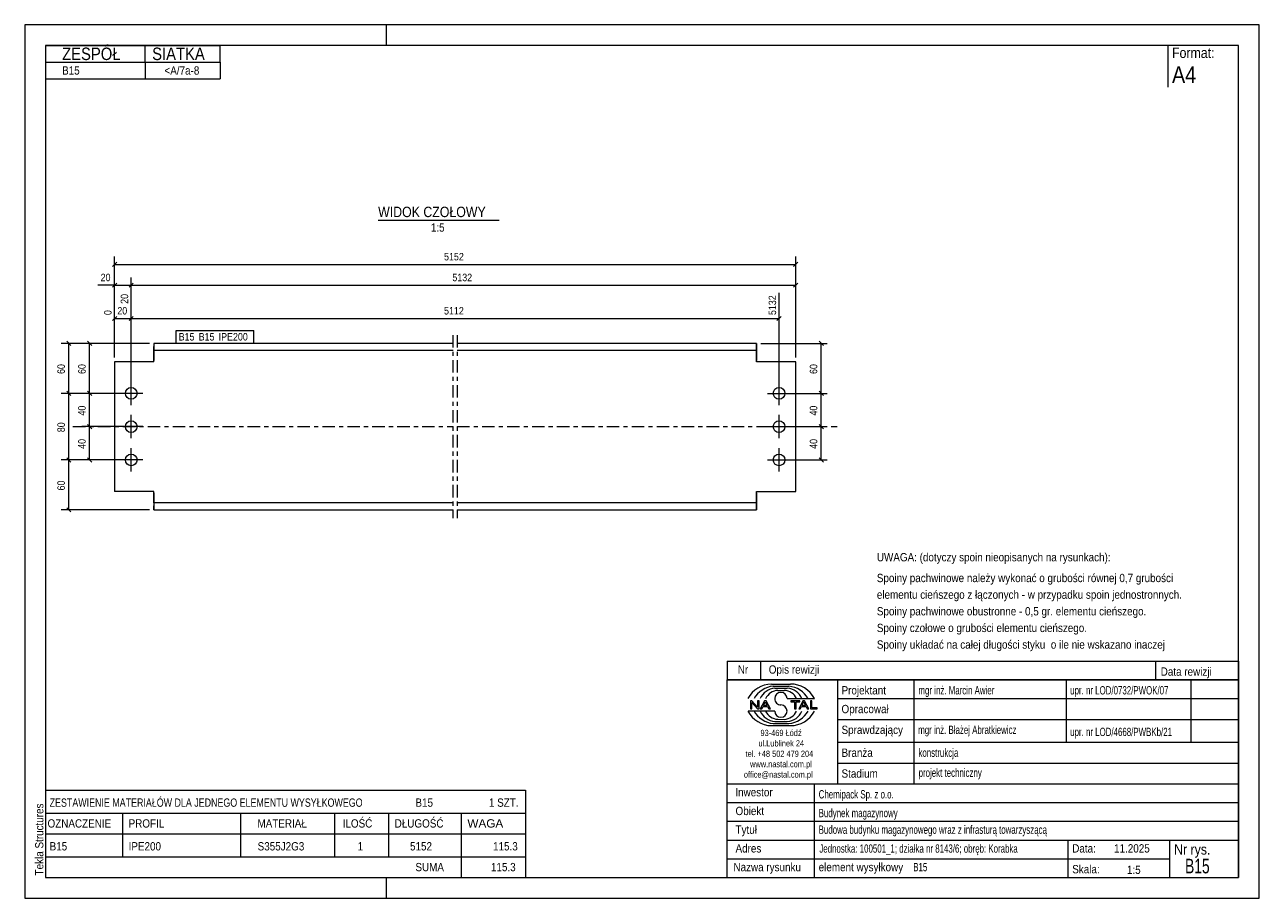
# Model space of a CAD drawing. Header units: millimetres. Extents: x 0 to 297, y 0 to 210.
import ezdxf

# ---------------------------------------------------------------- set-up
doc = ezdxf.new("R2010")
doc.units = ezdxf.units.MM
for name, pattern in [('XKITLINE00', [0]), ('XKITLINE01', [4, 1, -1, 1, -1]), ('XKITLINE03', [6, 3, -1, 1, -1])]:
    doc.linetypes.add(name, pattern=pattern)
for name, color, linetype, lineweight in [('Arkusz rysunku', 3, 'Continuous', 0), ('Element', 2, 'Continuous', 0), ('Inny typ obiektu', 7, 'Continuous', 0), ('Wymiar', 4, 'Continuous', 0), ('Znak elementu', 2, 'Continuous', 0), ('Śruba', 3, 'Continuous', 0)]:
    doc.layers.add(name, color=color, linetype=linetype, lineweight=lineweight)
doc.styles.add('ARIAL', font='ARIAL.TTF')

msp = doc.modelspace()

# ---------------------------------------------------------------- linework, layer by layer
at = {"layer": 'Arkusz rysunku', "linetype": 'XKITLINE00', "lineweight": 0}
for p, q in [((297, 210), (0, 210)), ((0, 210), (0, 0)), ((87, 205), (87, 210)), ((297, 0), (297, 210)), ((292, 205), (5, 205)), ((5, 205), (5, 5)), ((292, 5), (292, 205)), ((5, 5), (292, 5)), ((87, 0), (87, 5)), ((0, 0), (297, 0))]:
    msp.add_line(p, q, dxfattribs=at)
at = {"layer": 'Element', "linetype": 'XKITLINE03', "lineweight": 0}
for p, q in [((103.03, 135.38), (103.03, 91.38)), ((104.04, 135.38), (104.04, 91.38)), ((11.62, 113.38), (103.04, 113.38)), ((104.04, 113.38), (195.48, 113.38))]:
    msp.add_line(p, q, dxfattribs=at)
at = {"layer": 'Element', "linetype": 'XKITLINE00', "lineweight": 0}
for p, q in [((103.04, 133.38), (31.04, 133.38)), ((31.04, 133.38), (31.04, 131.68)), ((103.04, 131.68), (31.04, 131.68)), ((31.05, 131.5), (31.04, 131.68)), ((31.05, 130.98), (31.05, 131.5)), ((31.05, 130.2), (31.05, 130.98)), ((176.06, 133.38), (104.04, 133.38)), ((176.04, 131.68), (104.04, 131.68)), ((176.04, 131.68), (176.04, 133.38)), ((176.06, 131.68), (176.04, 131.68)), ((176.04, 131.68), (176.04, 131.68)), ((176.04, 131.68), (176.05, 131.5)), ((176.05, 131.68), (176.06, 131.68)), ((176.05, 131.5), (176.05, 131.68)), ((176.05, 131.5), (176.05, 130.98)), ((176.05, 130.98), (176.05, 131.5)), ((176.05, 130.98), (176.05, 130.2)), ((176.05, 130.2), (176.05, 130.98)), ((176.06, 133.38), (176.06, 131.68)), ((21.62, 128.98), (21.62, 97.82)), ((31.05, 128.98), (21.62, 128.98)), ((31.05, 129.28), (31.05, 130.2)), ((31.05, 128.98), (31.05, 129.28)), ((176.05, 130.2), (176.05, 129.28)), ((176.05, 128.98), (176.05, 129.28)), ((185.48, 128.98), (176.05, 128.98)), ((185.48, 97.79), (185.48, 128.98)), ((31.05, 97.82), (21.62, 97.82)), ((31.03, 95.08), (31.03, 93.38)), ((31.04, 95.26), (31.05, 95.78)), ((31.04, 95.08), (31.04, 95.26)), ((103.04, 95.08), (31.03, 95.08)), ((31.05, 97.48), (31.05, 97.82)), ((31.05, 96.56), (31.05, 97.48)), ((31.05, 95.78), (31.05, 96.56)), ((176.04, 95.08), (104.04, 95.08)), ((176.05, 95.78), (176.04, 95.26)), ((176.04, 95.26), (176.04, 95.08)), ((176.06, 95.08), (176.04, 95.08)), ((176.04, 93.38), (176.04, 95.08)), ((176.05, 97.48), (176.05, 97.79)), ((176.05, 97.79), (185.48, 97.79)), ((176.05, 97.48), (176.05, 96.56)), ((176.05, 95.78), (176.05, 96.56)), ((176.05, 96.56), (176.05, 95.78)), ((176.05, 95.26), (176.05, 95.78)), ((176.05, 95.08), (176.05, 95.26)), ((176.05, 95.08), (176.06, 95.08)), ((176.06, 95.08), (176.06, 93.38)), ((31.03, 93.38), (103.04, 93.38)), ((104.04, 93.38), (176.04, 93.38)), ((176.06, 93.38), (176.04, 93.38)), ((176.04, 93.38), (176.06, 93.38))]:
    msp.add_line(p, q, dxfattribs=at)
at = {"layer": 'Element', "linetype": 'XKITLINE01', "lineweight": 0}
for p, q in [((31.05, 131.68), (31.06, 131.68)), ((31.05, 131.68), (31.05, 131.5)), ((31.05, 131.5), (31.05, 130.98)), ((31.05, 130.98), (31.05, 130.2)), ((31.06, 131.68), (31.06, 133.38)), ((31.05, 130.2), (31.05, 129.28)), ((31.05, 128.98), (31.05, 129.28)), ((176.05, 129.28), (176.05, 130.2)), ((176.05, 128.98), (176.05, 129.28)), ((31.05, 97.48), (31.05, 97.82)), ((31.05, 97.48), (31.05, 96.56)), ((31.05, 96.56), (31.05, 95.78)), ((31.05, 95.78), (31.05, 95.26)), ((31.05, 95.26), (31.05, 95.08)), ((31.06, 93.38), (31.06, 95.08)), ((176.04, 95.08), (176.04, 95.08)), ((176.05, 97.48), (176.05, 97.79)), ((176.05, 96.56), (176.05, 97.48))]:
    msp.add_line(p, q, dxfattribs=at)
at = {"layer": 'Inny typ obiektu', "linetype": 'XKITLINE00', "lineweight": 0}
for p, q in [((5, 205), (47, 205)), ((5, 205), (5, 201)), ((29, 201), (29, 205)), ((47, 201), (47, 205)), ((275, 205), (275, 195)), ((5, 201), (47, 201)), ((5, 201), (5, 197)), ((29, 201), (29, 197)), ((47, 201), (47, 197)), ((5, 197), (47, 197)), ((85.02, 163), (114.1, 163)), ((169, 57), (169, 52.5)), ((169, 57), (292, 57)), ((177, 57), (177, 52.5)), ((272, 57), (272, 52.5)), ((292, 57), (292, 52.5)), ((292, 52.5), (169, 52.5)), ((169, 5), (169, 52.5)), ((169, 52.5), (292, 52.5)), ((179.62, 51.49), (184.23, 51.5)), ((180.07, 50.99), (183.86, 51)), ((180.46, 50.49), (183.45, 50.49)), ((195.5, 52.5), (195.5, 27.5)), ((214, 27.5), (214, 52.5)), ((250.5, 52.5), (250.5, 37.5)), ((280.5, 52.5), (280.5, 37.5)), ((292, 52.5), (292, 5)), ((181.2, 49.98), (182.73, 49.99)), ((183.42, 47.99), (189.98, 47.99)), ((195.5, 48), (292, 48)), ((180.43, 45.01), (174, 45.01)), ((174.93, 47.44), (174.57, 47.44)), ((174.57, 47.44), (174.57, 45.56)), ((174.57, 45.56), (174.9, 45.56)), ((174.9, 47.04), (176.29, 45.56)), ((174.9, 45.56), (174.9, 47.04)), ((176.31, 45.96), (174.93, 47.44)), ((176.29, 45.56), (176.65, 45.56)), ((176.65, 47.44), (176.31, 47.44)), ((176.31, 47.44), (176.31, 45.96)), ((176.65, 45.56), (176.65, 47.44)), ((177.96, 47.44), (176.94, 45.56)), ((176.94, 45.56), (177.31, 45.56)), ((177.31, 45.56), (177.61, 46.13)), ((177.61, 46.13), (178.71, 46.13)), ((177.71, 46.33), (178.14, 47.24)), ((178.6, 46.33), (177.71, 46.33)), ((178.33, 47.44), (177.96, 47.44)), ((178.14, 47.24), (178.6, 46.33)), ((179.41, 45.56), (178.33, 47.44)), ((178.71, 46.13), (179.02, 45.56)), ((179.02, 45.56), (179.41, 45.56)), ((186.43, 47.44), (184.34, 47.44)), ((184.34, 47.44), (184.34, 47.22)), ((184.34, 47.22), (185.21, 47.22)), ((185.21, 47.22), (185.21, 45.56)), ((185.21, 45.56), (185.56, 45.56)), ((185.56, 45.56), (185.56, 47.22)), ((185.56, 47.22), (186.43, 47.22)), ((187.21, 47.44), (186.2, 45.56)), ((186.2, 45.56), (186.57, 45.56)), ((186.43, 47.22), (186.43, 47.44)), ((186.57, 45.56), (186.86, 46.13)), ((186.86, 46.13), (187.96, 46.13)), ((186.96, 46.33), (187.39, 47.24)), ((187.86, 46.33), (186.96, 46.33)), ((187.59, 47.44), (187.21, 47.44)), ((187.4, 47.24), (187.39, 47.24)), ((187.4, 47.24), (187.86, 46.33)), ((188.67, 45.56), (187.59, 47.44)), ((187.96, 46.13), (188.27, 45.56)), ((188.27, 45.56), (188.67, 45.56)), ((189.36, 47.44), (189.01, 47.44)), ((189.01, 47.44), (189.01, 45.56)), ((189.01, 45.56), (190.66, 45.56)), ((189.36, 45.78), (189.36, 47.44)), ((190.66, 45.78), (189.36, 45.78)), ((190.66, 45.56), (190.66, 45.78)), ((180.07, 42.01), (183.86, 42)), ((180.46, 42.51), (183.45, 42.51)), ((181.2, 43.02), (182.73, 43.01)), ((195.5, 43), (292, 43)), ((179.62, 41.51), (184.23, 41.5)), ((195.5, 37.5), (292, 37.5)), ((195.5, 32.5), (292, 32.5)), ((169, 27.5), (292, 27.5)), ((190, 5), (190, 27.5)), ((5, 26), (5, 20.5)), ((5, 26), (120.5, 26)), ((120.5, 26), (120.5, 20.5)), ((169, 23), (292, 23)), ((5, 20.5), (5, 15.5)), ((5, 20.5), (120.5, 20.5)), ((23.5, 20.5), (23.5, 15.5)), ((52, 15.5), (52, 20.5)), ((74.5, 20.5), (74.5, 15.5)), ((87.5, 20.5), (87.5, 15.5)), ((105, 20.5), (105, 15.5)), ((120.5, 20.5), (120.5, 15.5)), ((169, 18.5), (292, 18.5)), ((5, 15.5), (120.5, 15.5)), ((5, 15.5), (5, 10)), ((23.5, 15.5), (23.5, 10)), ((52, 10), (52, 15.5)), ((74.5, 15.5), (74.5, 10)), ((87.5, 15.5), (87.5, 10)), ((105, 15.5), (105, 10)), ((120.5, 15.5), (120.5, 10)), ((169, 14), (292, 14)), ((251, 5), (251, 14)), ((275.5, 5), (275.5, 14)), ((5, 10), (5, 5)), ((5, 10), (120.5, 10)), ((105, 10), (105, 5)), ((120.5, 10), (120.5, 5)), ((169, 9.5), (275.5, 9.5)), ((5, 5), (120.5, 5)), ((169, 5), (292, 5))]:
    msp.add_line(p, q, dxfattribs=at)
for centre, radius, start, end in [((179.72, 45.08), 6.42, 90.8317, 153.0136), ((180.67, 45), 6.02, 95.7347, 150.2266), ((183.22, 46.41), 4.08, 22.7023, 86.7527), ((183.24, 44.98), 6.04, 29.8256, 84.1252), ((184.25, 45.07), 6.43, 27.0191, 90.199), ((180.7, 46.42), 4.07, 93.3428, 157.3393), ((181.33, 46.6), 3.38, 92.229, 155.8008), ((181.92, 47.99), 1.49, 0.0741, 179.9259), ((181.92, 47.99), 1.49, 179.9259, 270), ((182.59, 46.6), 3.39, 24.2351, 87.5913), ((179.72, 47.92), 6.42, 206.9864, 269.1683), ((180.67, 48), 6.02, 209.7734, 264.2653), ((180.7, 46.58), 4.07, 202.6607, 266.6572), ((181.33, 46.4), 3.38, 204.1992, 267.771), ((181.92, 45.01), 1.49, 180.0741, 359.9259), ((181.92, 45), 1.49, 0.0741, 90), ((182.59, 46.4), 3.39, 272.4087, 335.7649), ((183.22, 46.59), 4.08, 273.2473, 337.2977), ((183.24, 48.02), 6.04, 275.8748, 330.1744), ((184.25, 47.93), 6.43, 269.801, 332.9809)]:
    msp.add_arc(centre, radius, start, end, dxfattribs=at)
at = {"layer": 'Wymiar', "linetype": 'XKITLINE00', "lineweight": 0}
for p, q in [((22.13, 152.89), (21.11, 151.87)), ((21.62, 129.98), (21.62, 154.24)), ((21.62, 152.38), (185.48, 152.38)), ((185.98, 152.89), (184.97, 151.87)), ((185.48, 129.98), (185.48, 154.24)), ((21.62, 129.98), (21.62, 149.24)), ((25.62, 122.38), (25.62, 149.24)), ((25.62, 122.38), (25.62, 149.24)), ((185.48, 129.98), (185.48, 149.24)), ((21.62, 147.38), (17.6, 147.38)), ((21.62, 147.38), (17.6, 147.38)), ((22.13, 147.89), (21.11, 146.87)), ((21.62, 147.38), (25.62, 147.38)), ((26.13, 147.89), (25.11, 146.87)), ((26.13, 147.89), (25.11, 146.87)), ((25.62, 147.38), (185.48, 147.38)), ((25.62, 122.38), (25.62, 145.57)), ((25.62, 122.38), (25.62, 145.57)), ((181.48, 122.38), (181.48, 145.54)), ((185.98, 147.89), (184.97, 146.87)), ((22.13, 139.89), (21.11, 138.87)), ((21.62, 129.98), (21.62, 141.54)), ((26.13, 139.89), (25.11, 138.87)), ((26.13, 139.89), (25.11, 138.87)), ((181.98, 139.89), (180.97, 138.87)), ((21.62, 139.38), (25.62, 139.38)), ((25.62, 139.38), (181.48, 139.38)), ((10.11, 133.89), (11.13, 132.87)), ((15.11, 133.89), (16.13, 132.87)), ((191.11, 133.89), (192.13, 132.87)), ((30.04, 133.38), (8.76, 133.38)), ((10.62, 121.38), (10.62, 133.38)), ((30.04, 133.38), (13.76, 133.38)), ((15.62, 121.38), (15.62, 133.38)), ((177.06, 133.38), (193.06, 133.38)), ((191.62, 121.38), (191.62, 133.38)), ((10.11, 121.89), (11.13, 120.87)), ((10.11, 121.89), (11.13, 120.87)), ((15.11, 121.89), (16.13, 120.87)), ((15.11, 121.89), (16.13, 120.87)), ((191.11, 121.89), (192.13, 120.87)), ((191.11, 121.89), (192.13, 120.87)), ((24.62, 121.38), (8.76, 121.38)), ((24.62, 121.38), (8.76, 121.38)), ((10.62, 105.38), (10.62, 121.38)), ((24.62, 121.38), (13.76, 121.38)), ((24.62, 121.38), (13.76, 121.38)), ((15.62, 113.38), (15.62, 121.38)), ((182.48, 121.38), (193.06, 121.38)), ((182.48, 121.38), (193.06, 121.38)), ((191.62, 113.38), (191.62, 121.38)), ((24.62, 113.38), (13.76, 113.38)), ((24.62, 113.38), (13.76, 113.38)), ((15.11, 113.89), (16.13, 112.87)), ((15.11, 113.89), (16.13, 112.87)), ((15.62, 105.38), (15.62, 113.38)), ((182.47, 113.38), (193.06, 113.38)), ((182.47, 113.38), (193.06, 113.38)), ((191.11, 113.89), (192.13, 112.87)), ((191.11, 113.89), (192.13, 112.87)), ((191.62, 105.38), (191.62, 113.38)), ((24.62, 105.38), (8.76, 105.38)), ((24.62, 105.38), (8.76, 105.38)), ((10.11, 105.89), (11.13, 104.87)), ((10.11, 105.89), (11.13, 104.87)), ((10.62, 93.38), (10.62, 105.38)), ((24.62, 105.38), (13.76, 105.38)), ((15.11, 105.89), (16.13, 104.87)), ((182.47, 105.38), (193.06, 105.38)), ((191.11, 105.89), (192.13, 104.87)), ((30.03, 93.38), (8.76, 93.38)), ((10.11, 93.89), (11.13, 92.87))]:
    msp.add_line(p, q, dxfattribs=at)
at = {"layer": 'Znak elementu', "linetype": 'XKITLINE00', "lineweight": 0}
for p, q in [((36.44, 136.48), (55.13, 136.48)), ((36.44, 133.48), (36.44, 136.48)), ((55.13, 133.48), (55.13, 136.48)), ((36.44, 133.48), (55.13, 133.48))]:
    msp.add_line(p, q, dxfattribs=at)
at = {"layer": 'Śruba', "linetype": 'XKITLINE00', "lineweight": 0}
for p, q in [((25.62, 118.58), (25.62, 124.18)), ((181.48, 118.58), (181.48, 124.18)), ((28.42, 121.38), (22.82, 121.38)), ((178.68, 121.38), (184.28, 121.38)), ((25.62, 110.58), (25.62, 116.18)), ((181.47, 110.58), (181.47, 116.18)), ((28.42, 113.38), (22.82, 113.38)), ((178.67, 113.38), (184.27, 113.38)), ((25.62, 102.58), (25.62, 108.18)), ((181.47, 102.58), (181.47, 108.18)), ((28.42, 105.38), (22.82, 105.38)), ((178.67, 105.38), (184.27, 105.38))]:
    msp.add_line(p, q, dxfattribs=at)
for centre in [(25.62, 121.38), (181.48, 121.38), (25.62, 113.38), (181.47, 113.38), (25.62, 105.38), (181.47, 105.38)]:
    msp.add_circle(centre, 1.4, dxfattribs=at)

# ---------------------------------------------------------------- texts
at = {"layer": 'Arkusz rysunku', "style": 'ARIAL', "width": 0.85}
msp.add_text('Tekla Structures', height=2, rotation=90, dxfattribs=at).set_placement((4.5, 5.5))
at = {"layer": 'Inny typ obiektu', "style": 'ARIAL'}
for s, height, width, p in [('ZESPÓŁ', 3, 0.85, (9, 201.5)), ('SIATKA', 3, 0.85, (30.66, 201.5)), ('Format:', 2.5, 0.85, (276, 202)), ('B15', 2, 0.85, (9, 198)), ('<A/7a-8', 2, 0.85, (33.63, 198)), ('A4', 4, 0.85, (276, 196)), ('WIDOK CZOŁOWY', 2.5, 0.85, (85.02, 163.75)), ('1:5', 2, 0.85, (97.71, 160.25)), ('UWAGA: (dotyczy spoin nieopisanych na rysunkach):', 2, 0.85, (205, 81)), ('Spoiny pachwinowe należy wykonać o grubości równej 0,7 grubości', 2, 0.85, (205, 76)), ('elementu cieńszego z łączonych - w przypadku spoin jednostronnych.', 2, 0.85, (205, 72)), ('Spoiny pachwinowe obustronne - 0,5 gr. elementu cieńszego.', 2, 0.85, (205, 68)), ('Spoiny czołowe o grubości elementu cieńszego.', 2, 0.85, (205, 64)), ('Spoiny układać na całej długości styku  o ile nie wskazano inaczej', 2, 0.85, (205, 60)), ('Nr', 2, 0.85, (171.54, 54)), ('Opis rewizji', 2, 0.85, (179, 54)), ('Data rewizji', 2, 0.85, (273.28, 53.5)), ('Projektant', 2, 0.85, (196.5, 49)), ('mgr inż. Marcin Awier', 2, 0.68, (215, 49)), ('upr. nr LOD/0732/PWOK/07', 2, 0.68, (251.5, 49)), ('Opracował', 2, 0.85, (196.5, 44.5)), ('Sprawdzający', 2, 0.85, (196.5, 39.5)), ('mgr inż. Błażej Abratkiewicz', 2, 0.68, (214.94, 39.5)), ('93-469 Łódź', 1.5, 0.85, (177, 39)), ('upr. nr LOD/4668/PWBKb/21', 2, 0.68, (251.5, 39)), ('ul.Lublinek 24', 1.5, 0.85, (176.5, 36.5)), ('Branża', 2, 0.85, (196.5, 34)), ('konstrukcja', 2, 0.68, (215, 34)), ('tel. +48 502 479 204', 1.5, 0.85, (173.41, 34)), ('www.nastal.com.pl', 1.5, 0.85, (174.5, 31.5)), ('office@nastal.com.pl', 1.5, 0.85, (173, 29)), ('Stadium', 2, 0.85, (196.5, 29)), ('projekt techniczny', 2, 0.68, (215.04, 29.19)), ('ZESTAWIENIE MATERIAŁÓW DLA JEDNEGO ELEMENTU WYSYŁKOWEGO', 2, 0.765, (6, 22)), ('B15', 2, 0.85, (94, 22)), ('1', 2, 0.85, (111.69, 22)), (' SZT.', 2, 0.85, (113, 22)), ('Inwestor', 2, 0.85, (170.96, 24.5)), ('Chemipack Sp. z o.o.', 2, 0.68, (191, 24)), ('Obiekt', 2, 0.85, (171, 20)), ('Budynek magazynowy', 2, 0.68, (191, 19.5)), ('OZNACZENIE', 2, 0.85, (5.5, 17)), ('PROFIL', 2, 0.85, (25, 17)), ('MATERIAŁ', 2, 0.85, (56, 17)), ('ILOŚĆ', 2, 0.85, (76.5, 17)), ('DŁUGOŚĆ', 2, 0.85, (89, 17)), ('WAGA', 2, 1.008832, (106.5, 17)), ('Tytuł', 2, 0.85, (171, 15.5)), ('Budowa budynku magazynowego wraz z infrasturą towarzyszącą', 2, 0.68, (191, 15.5)), ('B15', 2, 0.85, (6, 11.5)), ('IPE200', 2, 0.85, (25, 11.5)), ('S355J2G3', 2, 0.85, (56.04, 11.5)), ('1', 2, 0.85, (80.09, 11.5)), ('5152', 2, 0.85, (92.7, 11.5)), ('115.3', 2, 0.85, (112.67, 11.5)), ('Adres', 2, 0.85, (171, 11)), ('Jednostka: 100501_1; działka nr 8143/6; obręb: Korabka', 2, 0.68, (191.16, 10.96)), ('Data:', 2, 0.85, (252, 11)), ('11.2025', 2, 0.85, (262.06, 11)), ('Nr rys.', 2.5, 0.85, (276.5, 10.5)), ('B15', 3.5, 0.68, (279.14, 6)), ('SUMA', 2, 0.85, (94, 6.5)), ('115.3', 2, 0.85, (112.17, 6.5)), ('Nazwa rysunku', 2, 0.85, (170.5, 6.5)), ('element wysyłkowy', 2, 0.85, (191, 6.5)), ('B15', 2, 0.68, (213.75, 6.5)), ('Skala:', 2, 0.85, (252, 6)), ('1:5', 2, 0.85, (265.16, 5.85))]:
    msp.add_text(s, height=height, dxfattribs=dict(at, width=width)).set_placement(p)
at = {"layer": 'Wymiar', "style": 'ARIAL', "width": 0.85}
for s, p in [('5152', (100.88, 153.34)), ('20', (18.27, 148.34)), ('5132', (102.88, 148.34)), ('20', (22.29, 140.34)), ('5112', (100.88, 140.34))]:
    msp.add_text(s, height=1.8, dxfattribs=at).set_placement(p)
for s, p in [('20', (24.9, 142.9)), ('5132', (180.76, 140.2)), ('0', (20.9, 140.2)), ('60', (9.66, 126.04)), ('60', (14.66, 126.04)), ('60', (190.66, 126.04)), ('40', (14.66, 116.04)), ('40', (190.66, 116.04)), ('80', (9.66, 112.04)), ('40', (14.66, 108.04)), ('40', (190.66, 108.04)), ('60', (9.66, 98.04))]:
    msp.add_text(s, height=1.8, rotation=90.0002, dxfattribs=at).set_placement(p)
at = {"layer": 'Znak elementu', "style": 'ARIAL', "width": 0.85}
for s, p in [('B15', (37.04, 134.08)), ('B15', (41.85, 134.08)), ('IPE200', (46.66, 134.08))]:
    msp.add_text(s, height=1.8, dxfattribs=at).set_placement(p)

doc.saveas('drawing.dxf')
